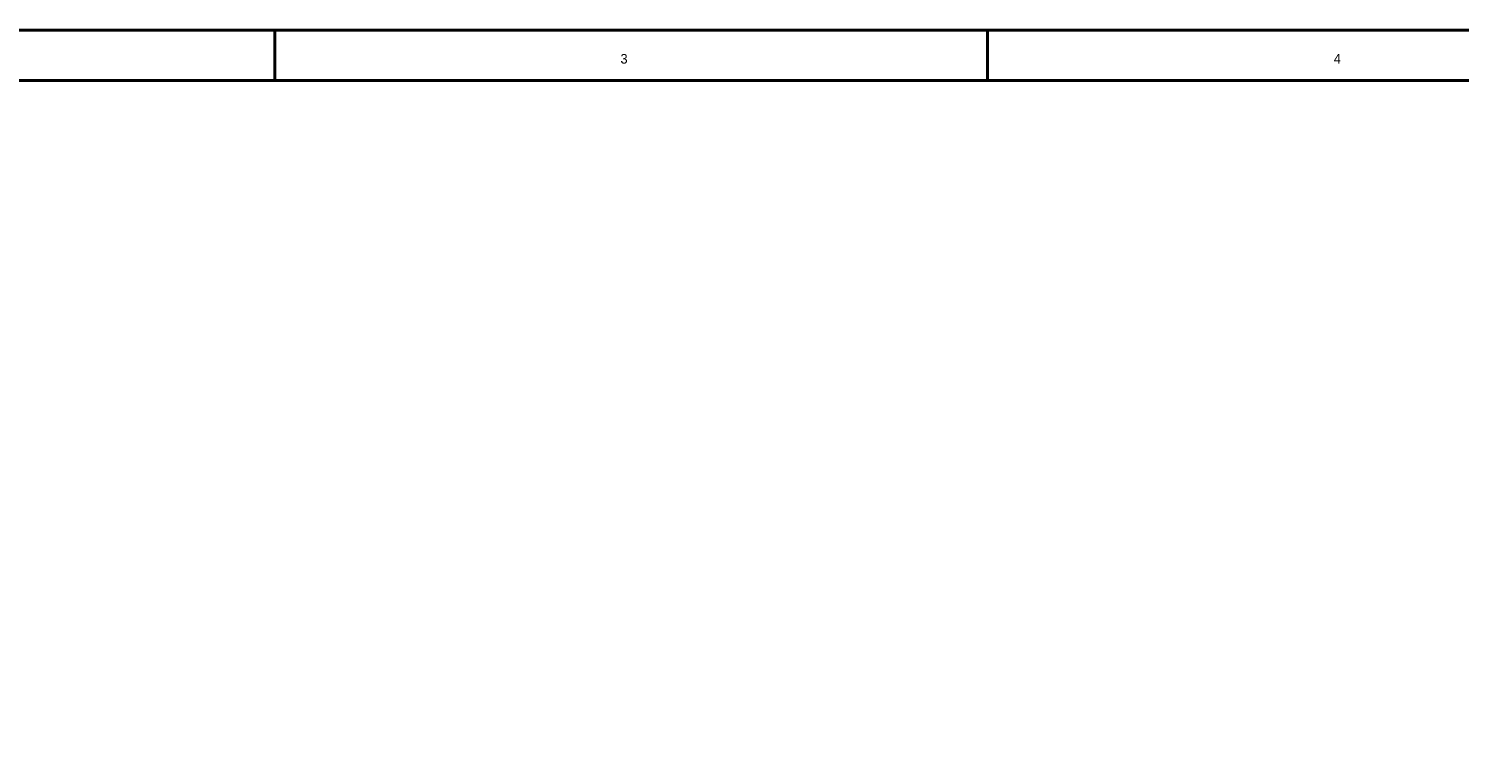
# Model space of a CAD drawing. Header units: inches. Extents: x 0 to 17, y 0 to 11.
# Tile 47 of 48: x 4.7 to 10.4, y 8.1 to 11. Entities that reach past the tile are written whole.
import ezdxf

# ---------------------------------------------------------------- set-up
doc = ezdxf.new("R2010")
doc.units = ezdxf.units.IN
doc.header["$MEASUREMENT"] = 0
doc.layers.add('Sheet', color=255, linetype='Continuous')

msp = doc.modelspace()

# ---------------------------------------------------------------- linework, layer by layer
at = {"layer": 'Sheet'}
for points in [[(0.0008, 11, 0.0118, 0.0118, 0), (17, 11, 0.0118, 0.0118, 0), (17, 0, 0.0118, 0.0118, 0), (0.0008, 0, 0.0118, 0.0118, 0), (0.0008, 11, 0.0118, 0.0118, 0)], [(0.0008, 11, 0.0039, 0.0039, 0), (0.0008, 0, 0.0039, 0.0039, 0), (17, 0, 0.0039, 0.0039, 0), (17, 11, 0.0039, 0.0039, 0), (0.0008, 11, 0.0039, 0.0039, 0), (0.0008, 11, 0.0039, 0.0039, 0)], [(0.2006, 10.7994, 0.0118, 0.0118, 0), (16.8002, 10.7994, 0.0118, 0.0118, 0), (16.8002, 0.1998, 0.0118, 0.0118, 0), (0.2006, 0.1998, 0.0118, 0.0118, 0), (0.2006, 10.7994, 0.0118, 0.0118, 0)], [(0.2006, 10.7994, 0.0039, 0.0039, 0), (0.2006, 0.1998, 0.0039, 0.0039, 0), (16.8002, 0.1998, 0.0039, 0.0039, 0), (16.8002, 10.7994, 0.0039, 0.0039, 0), (0.2006, 10.7994, 0.0039, 0.0039, 0), (0.2006, 10.7994, 0.0039, 0.0039, 0)]]:
    msp.add_lwpolyline(points, format="xyseb", close=True, dxfattribs=at)
for points in [[(5.6669, 11, 0.0118, 0.0118, 0), (5.6669, 10.7998, 0.0118, 0.0118, 0)], [(8.5, 11, 0.0118, 0.0118, 0), (8.5, 10.7998, 0.0118, 0.0118, 0)]]:
    msp.add_lwpolyline(points, format="xyseb", dxfattribs=at)

# ---------------------------------------------------------------- texts
for s, p in [('3', (7.041, 10.8668)), ('4', (9.8765, 10.8668))]:
    msp.add_text(s, height=0.0381, dxfattribs=at).set_placement(p)

doc.saveas('drawing.dxf')
